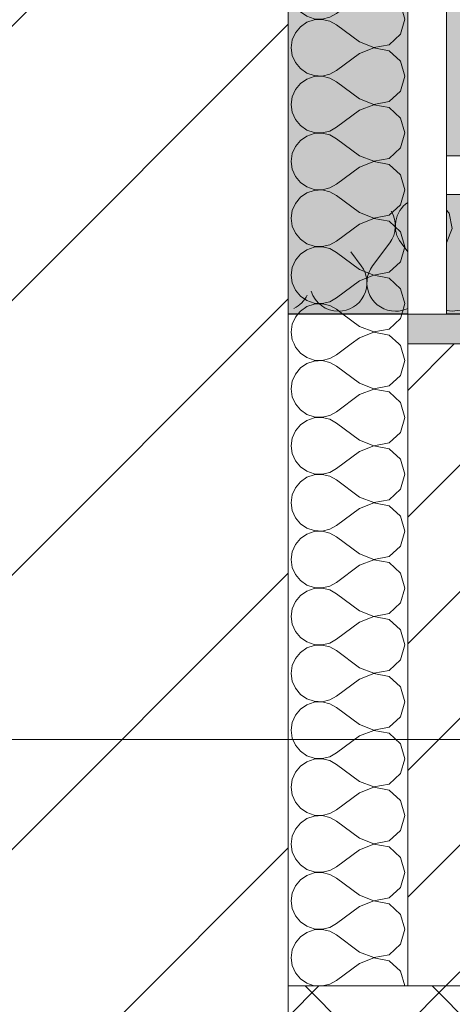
# Model space of a CAD drawing. Header units: millimetres. Extents: x -40968 to 13979, y -19284 to 4746.
# Tile 154 of 256: x -12126 to -11981, y -1425 to -1095. Entities that reach past the tile are written whole.
import ezdxf

# ---------------------------------------------------------------- set-up
doc = ezdxf.new("R2010")
doc.units = ezdxf.units.MM
doc.header["$MEASUREMENT"] = 0
doc.linetypes.add('Wipeout_Contour', pattern=[1000, 0, -1000])
for name, color, linetype in [('10_ESTR_Pilars', 7, 'Continuous'), ('12_FAÇ_Façana', 7, 'Continuous'), ('Nuevo_08_E_Envans secs', 7, 'Continuous'), ('Nuevo_14_PAV_Soft Light Grey 0554', 7, 'Continuous')]:
    doc.layers.add(name, color=color, linetype=linetype)
for name, color, linetype, lineweight in [('10_ESTR_Pilars_Pluma_Nº__20', 1, 'Continuous', 5), ('10_ESTR_Pilars_Pluma_Nº__28', 7, 'Continuous', 20), ('10_ESTR_Pilars_Pluma_Nº__42', 8, 'Continuous', 25), ('12_FAÇ_Façana_Pluma_Nº__2', 8, 'Continuous', 5), ('12_FAÇ_Façana_Pluma_Nº__7', 7, 'Continuous', 5), ('Nuevo_08_E_Envans secs_Pluma_Nº__1', 7, 'Continuous', 5), ('Nuevo_12_FAÇ_Façana_Pluma_Nº__1', 7, 'Continuous', 5)]:
    doc.layers.add(name, color=color, linetype=linetype, lineweight=lineweight)
for name, color, linetype, lineweight, true_color in [('12_FAÇ_Façana_Pluma_Nº__174', 7, 'Continuous', 13, 0xe4ad2c), ('12_FAÇ_Façana_Pluma_Nº__176', 7, 'Continuous', 15, 0x93a0c6), ('Nuevo_08_E_Envans secs_Pluma_Nº__102', 7, 'Continuous', 5, 0xcccccc), ('Nuevo_08_E_Envans secs_Pluma_Nº__177', 7, 'Continuous', 15, 0xf7e046), ('Nuevo_14_PAV_Soft Light Grey 0554_Pluma_Nº__245', 7, 'Continuous', 13, 0xe8e8e8)]:
    doc.layers.add(name, color=color, linetype=linetype, lineweight=lineweight, true_color=true_color)
pattern_1 = [(45, (0, 0), (-183.848, 183.848), [195, -65]), (45, (7e-14, 183.85), (-183.848, 183.848), [195, -65])]

# ---------------------------------------------------------------- blocks, each defined once
blk = doc.blocks.new('Forjado_1_1', base_point=(-23046.79, -1194.06))
at = {"layer": 'Nuevo_14_PAV_Soft Light Grey 0554_Pluma_Nº__245', "linetype": 'Continuous', "lineweight": 0, "true_color": 0xe8e8e8}
h = blk.add_hatch(color=254, dxfattribs=at)
h.paths.add_polyline_path([(-23046.79, -1194.06), (-1631.11, -1193.63), (-1631.11, -6938.97), (-1556.11, -6938.97), (-1556.11, -7503.98), (-1616.26, -7503.98), (-1616.05, -11935.98), (-1564.89, -11935.98), (-1564.89, -12491.98), (-2024.11, -12491.98), (-2024.11, -12338.98), (-6997.39, -12338.98), (-6997.39, -12391.98), (-3637.68, -12391.98), (-3638.94, -13690.72), (-3644.87, -17130.96), (428.17, -17130.98), (428.89, -16788.98), (778.89, -16788.98), (778.35, -17142.97), (2622.91, -17145.82), (2623.01, -17079.79), (3389.91, -17080.98), (3389.61, -17276.98), (5489.84, -17280.21), (5489.84, -17141.49), (5763.89, -17141.49), (5763.89, -16738.98), (6378.89, -16738.98), (6378.89, -12488.98), (5778.89, -12488.98), (5779.74, -11938.87), (6782.11, -11938.85), (6782.11, -9207.42), (6082.11, -9207.42), (6016.11, -7504.98), (6016.11, -9073.42), (2073.42, -9073.42), (2073.42, -5267.32), (5998.89, -5267.32), (5998.89, -1708.98), (5884.89, -967.98), (7332.11, -967.98), (7332.11, 1999.55), (-28277.4, 1999.55), (-23028.39, 1969.01)])
h.paths.add_polyline_path([(492.89, -5267.32), (1951.42, -5267.32), (1951.42, -9073.42), (492.89, -9073.42)], flags=0)
at = {"layer": 'Nuevo_14_PAV_Soft Light Grey 0554_Pluma_Nº__245', "color": 254, "linetype": 'Continuous', "lineweight": 13, "true_color": 0xe8e8e8, "flags": 128}
blk.add_lwpolyline([(428.17, -17130.98), (-3644.87, -17130.96), (-3638.94, -13690.72), (-3637.68, -12391.98), (-6997.39, -12391.98), (-6997.39, -12338.98), (-2024.11, -12338.98), (-2024.11, -12491.98), (-1564.89, -12491.98), (-1564.89, -11935.98), (-1616.05, -11935.98), (-1616.26, -7503.98), (-1556.11, -7503.98), (-1556.11, -6938.97), (-1631.11, -6938.97), (-1631.11, -1193.63), (-23046.79, -1194.06)], dxfattribs=at)
blk = doc.blocks.new('Muro_10_1', base_point=(-12935.93, -1193.98))
at = {"layer": '12_FAÇ_Façana_Pluma_Nº__174', "linetype": 'Continuous', "lineweight": 13, "true_color": 0xe4ad2c}
h = blk.add_hatch(dxfattribs=at)
h.set_pattern_fill('SATE_Aislamiento_0001', color=42, style=0, pattern_type=2)
h.set_pattern_definition([(45, (0, 0), (-21.2132, 21.2132), []), (135, (0, 0), (21.2132, 21.2132), [])])
h.paths.add_polyline_path([(-12035.86, -1598.98), (-8781.93, -1598.98), (-8781.93, -1418.98), (-12035.86, -1418.98)])
at = {"layer": '12_FAÇ_Façana_Pluma_Nº__176', "linetype": 'Continuous', "lineweight": 0, "true_color": 0x495063}
blk.add_hatch(color=251, dxfattribs=at).paths.add_polyline_path([(-11995.86, -1203.98), (-8781.93, -1203.98), (-8781.93, -1193.98), (-11995.86, -1193.98)])
at = {"layer": '12_FAÇ_Façana_Pluma_Nº__2', "linetype": 'Continuous', "lineweight": 5}
h = blk.add_hatch(dxfattribs=at)
h.set_pattern_fill('Ceramic_0001', color=8, style=0, pattern_type=2)
h.set_pattern_definition([(45, (0, 0), (-21.2132, 21.2132), [])])
h.paths.add_polyline_path([(-11995.86, -1418.98), (-8781.93, -1418.98), (-8781.93, -1203.98), (-11995.86, -1203.98)])
at = {"layer": '12_FAÇ_Façana_Pluma_Nº__7', "color": 7, "linetype": 'Continuous', "lineweight": 5}
for p, q in [((-8781.93, -1203.98), (-11995.86, -1203.98)), ((-12035.86, -1418.98), (-11995.86, -1418.98)), ((-11995.86, -1418.98), (-8781.93, -1418.98))]:
    blk.add_line(p, q, dxfattribs=at)
at = {"layer": '12_FAÇ_Façana_Pluma_Nº__7', "color": 7, "linetype": 'Continuous', "lineweight": 5, "flags": 128}
blk.add_lwpolyline([(-8781.93, -1193.98), (-11995.86, -1193.98)], dxfattribs=at)
at = {"layer": 'Nuevo_12_FAÇ_Façana_Pluma_Nº__1', "color": 7, "linetype": 'Continuous', "lineweight": 5}
for p, q in [((-11995.86, -1203.98), (-11995.86, -1193.98)), ((-11995.86, -1418.98), (-11995.86, -1203.98))]:
    blk.add_line(p, q, dxfattribs=at)
blk = doc.blocks.new('*X247')
at = {"layer": 'Nuevo_08_E_Envans secs_Pluma_Nº__102', "color": 254, "linetype": 'Continuous', "lineweight": 5, "true_color": 0xcccccc}
for p, q in [((-11995.48, -1156.35), (-11995.86, -1156.76)), ((-11990.48, -1154.93), (-11995.48, -1156.35)), ((-11985.47, -1156.35), (-11990.48, -1154.93)), ((-11981.96, -1160.19), (-11985.47, -1156.35)), ((-11980.99, -1165.31), (-11981.96, -1160.19)), ((-11982.86, -1170.17), (-11980.99, -1165.31)), ((-11982.86, -1170.17), (-11988.57, -1177.79)), ((-11995.86, -1173.15), (-11992.38, -1177.79)), ((-11991.11, -1180.08), (-11992.38, -1177.79)), ((-11990.51, -1182.64), (-11991.11, -1180.08)), ((-11989.84, -1180.08), (-11990.44, -1182.64)), ((-11988.57, -1177.79), (-11989.84, -1180.08)), ((-11990.64, -1185.27), (-11990.51, -1182.64)), ((-11990.44, -1182.64), (-11990.31, -1185.27)), ((-11991.48, -1187.76), (-11990.64, -1185.27)), ((-11990.31, -1185.27), (-11989.47, -1187.76)), ((-11994.99, -1191.6), (-11992.97, -1189.92)), ((-11992.97, -1189.92), (-11991.48, -1187.76)), ((-11989.47, -1187.76), (-11987.98, -1189.92)), ((-11987.98, -1189.92), (-11985.96, -1191.6)), ((-11995.86, -1191.98), (-11994.99, -1191.6)), ((-11985.96, -1191.6), (-11983.55, -1192.66)), ((-11983.55, -1192.66), (-11980.95, -1193.02)), ((-11980.95, -1193.02), (-11978.35, -1192.66))]:
    blk.add_line(p, q, dxfattribs=at)
blk = doc.blocks.new('*X248')
at = {"layer": 'Nuevo_08_E_Envans secs_Pluma_Nº__102', "color": 254, "linetype": 'Continuous', "lineweight": 5, "true_color": 0xcccccc}
for p, q in [((-12001.9, -1170.17), (-12007.62, -1177.79)), ((-11998.1, -1170.17), (-11995.86, -1173.15)), ((-12014.96, -1173.08), (-12011.43, -1177.79))]:
    blk.add_line(p, q, dxfattribs=at)
for centre, start, end in [((-11990.48, -1164.45), 124.4201, 216.8699), ((-12009.52, -1164.45), 323.1301, 31.3082), ((-12019.05, -1183.5), 270, 36.8699), ((-12000, -1183.5), 143.1301, 270), ((-12019.05, -1183.5), 196.9392, 270), ((-12038.1, -1183.5), 295.7009, 334.2991), ((-12000, -1183.5), 270, 295.769)]:
    blk.add_arc(centre, 9.52, start, end, dxfattribs=at)
blk = doc.blocks.new('Muro_94_1', base_point=(-8781.93, -1193.98))
at = {"layer": 'Nuevo_08_E_Envans secs_Pluma_Nº__1', "color": 7, "linetype": 'Continuous', "lineweight": 5, "flags": 128}
blk.add_lwpolyline([(-12035.86, -1193.98), (-8781.93, -1193.98)], dxfattribs=at)
at = {"layer": 'Nuevo_08_E_Envans secs', "color": 7, "lineweight": 20}
blk.add_blockref('*X248', (0, 0), dxfattribs=at)
at = {"color": 254, "linetype": 'Wipeout_Contour', "lineweight": 0, "ltscale": 41788.485381}
blk.add_wipeout([(-11982.86, -1153.98), (-8781.93, -1153.98), (-8781.93, -1140.98), (-11982.86, -1140.98)], dxfattribs=at).dxf.layer = 'Nuevo_08_E_Envans secs'
at = {"layer": 'Nuevo_08_E_Envans secs_Pluma_Nº__177', "linetype": 'Continuous', "lineweight": 15, "true_color": 0xf7e046}
h = blk.add_hatch(dxfattribs=at)
h.set_pattern_fill('Panellat_HPL_0001', color=53, style=0, pattern_type=2)
h.set_pattern_definition(pattern_1)
h.paths.add_polyline_path([(-11982.86, -1153.98), (-8781.93, -1153.98), (-8781.93, -1140.98), (-11982.86, -1140.98)])
at = {"color": 254, "linetype": 'Wipeout_Contour', "lineweight": 0, "ltscale": 36127.135706}
blk.add_wipeout([(-11982.86, -1140.98), (-11995.86, -1153.98), (-11982.86, -1153.98)], dxfattribs=at).dxf.layer = 'Nuevo_08_E_Envans secs'
at = {"layer": 'Nuevo_08_E_Envans secs_Pluma_Nº__177', "linetype": 'Continuous', "lineweight": 15, "true_color": 0xf7e046}
h = blk.add_hatch(dxfattribs=at)
h.set_pattern_fill('Panellat_HPL_0001', color=53, style=0, pattern_type=2)
h.set_pattern_definition(pattern_1)
h.paths.add_polyline_path([(-11982.86, -1140.98), (-11995.86, -1153.98), (-11982.86, -1153.98)])
at = {"layer": 'Nuevo_08_E_Envans secs_Pluma_Nº__1', "color": 7, "linetype": 'Continuous', "lineweight": 5}
for p, q in [((-8781.93, -1140.98), (-11982.86, -1140.98)), ((-8781.93, -1153.98), (-11995.86, -1153.98))]:
    blk.add_line(p, q, dxfattribs=at)
at = {"layer": 'Nuevo_08_E_Envans secs', "color": 7, "lineweight": 20}
blk.add_blockref('*X247', (0, 0), dxfattribs=at)
blk = doc.blocks.new('*X250')
at = {"layer": 'Nuevo_08_E_Envans secs_Pluma_Nº__102', "color": 254, "linetype": 'Continuous', "lineweight": 5, "true_color": 0xcccccc}
for p, q in [((-12033.48, -1194.99), (-12034.54, -1197.4)), ((-12032.64, -1193.98), (-12033.48, -1194.99)), ((-12012.05, -1198.1), (-12017.54, -1193.98)), ((-12002.08, -1198.99), (-11998.23, -1195.48)), ((-11998.23, -1195.48), (-11997.81, -1193.98)), ((-12034.54, -1197.4), (-12034.91, -1200)), ((-12034.91, -1200), (-12034.54, -1202.6)), ((-12012.05, -1198.1), (-12007.19, -1199.96)), ((-12007.19, -1200.04), (-12012.05, -1201.9)), ((-12007.19, -1199.96), (-12002.08, -1198.99)), ((-12002.08, -1201.01), (-12007.19, -1200.04)), ((-12034.54, -1202.6), (-12033.94, -1203.98)), ((-12012.05, -1201.9), (-12014.81, -1203.98)), ((-11998.83, -1203.98), (-12002.08, -1201.01))]:
    blk.add_line(p, q, dxfattribs=at)
blk = doc.blocks.new('*X251')
at = {"layer": 'Nuevo_08_E_Envans secs_Pluma_Nº__102', "color": 254, "linetype": 'Continuous', "lineweight": 5, "true_color": 0xcccccc}
for p, q in [((-12033.94, -1203.98), (-12033.48, -1205.01)), ((-12033.48, -1205.01), (-12031.81, -1207.03)), ((-12014.81, -1203.98), (-12019.67, -1207.62)), ((-11998.23, -1204.52), (-11998.83, -1203.98)), ((-11996.81, -1209.52), (-11998.23, -1204.52)), ((-12031.81, -1207.03), (-12029.64, -1208.52)), ((-12029.64, -1208.52), (-12027.15, -1209.36)), ((-12027.15, -1209.69), (-12029.64, -1210.53)), ((-12027.15, -1209.36), (-12024.53, -1209.49)), ((-12024.53, -1209.56), (-12027.15, -1209.69)), ((-12024.53, -1209.49), (-12021.97, -1208.89)), ((-12021.97, -1210.16), (-12024.53, -1209.56)), ((-12021.97, -1208.89), (-12019.67, -1207.62)), ((-11998.23, -1214.53), (-11996.81, -1209.52)), ((-12031.81, -1212.02), (-12033.48, -1214.04)), ((-12029.64, -1210.53), (-12031.81, -1212.02)), ((-12019.67, -1211.43), (-12021.97, -1210.16)), ((-12012.05, -1217.14), (-12019.67, -1211.43)), ((-12034.54, -1216.45), (-12034.91, -1219.05)), ((-12033.48, -1214.04), (-12034.54, -1216.45)), ((-12002.08, -1218.04), (-11998.23, -1214.53)), ((-12034.91, -1219.05), (-12034.54, -1221.65)), ((-12012.05, -1217.14), (-12007.19, -1219.01)), ((-12007.19, -1219.09), (-12012.05, -1220.95)), ((-12007.19, -1219.01), (-12002.08, -1218.04)), ((-12002.08, -1220.05), (-12007.19, -1219.09)), ((-12034.54, -1221.65), (-12033.48, -1224.05)), ((-12012.05, -1220.95), (-12019.67, -1226.67)), ((-11998.23, -1223.56), (-12002.08, -1220.05)), ((-12033.48, -1224.05), (-12031.81, -1226.08)), ((-12031.81, -1226.08), (-12029.64, -1227.57)), ((-11996.81, -1228.57), (-11998.23, -1223.56)), ((-12029.64, -1229.58), (-12031.81, -1231.06)), ((-12029.64, -1227.57), (-12027.15, -1228.41)), ((-12027.15, -1228.74), (-12029.64, -1229.58)), ((-12027.15, -1228.41), (-12024.53, -1228.53)), ((-12024.53, -1228.61), (-12027.15, -1228.74)), ((-12024.53, -1228.53), (-12021.97, -1227.94)), ((-12021.97, -1229.2), (-12024.53, -1228.61)), ((-12021.97, -1227.94), (-12019.67, -1226.67)), ((-12019.67, -1230.48), (-12021.97, -1229.2)), ((-11998.23, -1233.58), (-11996.81, -1228.57)), ((-12033.48, -1233.09), (-12034.54, -1235.49)), ((-12031.81, -1231.06), (-12033.48, -1233.09)), ((-12012.05, -1236.19), (-12019.67, -1230.48)), ((-12034.54, -1235.49), (-12034.91, -1238.1)), ((-12012.05, -1236.19), (-12007.19, -1238.06)), ((-12002.08, -1237.09), (-11998.23, -1233.58)), ((-12034.91, -1238.1), (-12034.54, -1240.7)), ((-12007.19, -1238.13), (-12012.05, -1240)), ((-12007.19, -1238.06), (-12002.08, -1237.09)), ((-12002.08, -1239.1), (-12007.19, -1238.13)), ((-11998.23, -1242.61), (-12002.08, -1239.1)), ((-12034.54, -1240.7), (-12033.48, -1243.1)), ((-12012.05, -1240), (-12019.67, -1245.71)), ((-11996.81, -1247.62), (-11998.23, -1242.61)), ((-12033.48, -1243.1), (-12031.81, -1245.13)), ((-12031.81, -1245.13), (-12029.64, -1246.61)), ((-12021.97, -1246.99), (-12019.67, -1245.71)), ((-12029.64, -1248.62), (-12031.81, -1250.11)), ((-12029.64, -1246.61), (-12027.15, -1247.45)), ((-12027.15, -1247.78), (-12029.64, -1248.62)), ((-12027.15, -1247.45), (-12024.53, -1247.58)), ((-12024.53, -1247.66), (-12027.15, -1247.78)), ((-12024.53, -1247.58), (-12021.97, -1246.99)), ((-12021.97, -1248.25), (-12024.53, -1247.66)), ((-12019.67, -1249.52), (-12021.97, -1248.25)), ((-12012.05, -1255.24), (-12019.67, -1249.52)), ((-11998.23, -1252.63), (-11996.81, -1247.62)), ((-12033.48, -1252.14), (-12034.54, -1254.54)), ((-12031.81, -1250.11), (-12033.48, -1252.14)), ((-12002.08, -1256.14), (-11998.23, -1252.63)), ((-12034.54, -1254.54), (-12034.91, -1257.14)), ((-12012.05, -1255.24), (-12007.19, -1257.1)), ((-12007.19, -1257.1), (-12002.08, -1256.14)), ((-12034.91, -1257.14), (-12034.54, -1259.75)), ((-12012.05, -1259.05), (-12019.67, -1264.76)), ((-12007.19, -1257.18), (-12012.05, -1259.05)), ((-12002.08, -1258.15), (-12007.19, -1257.18)), ((-11998.23, -1261.66), (-12002.08, -1258.15)), ((-12034.54, -1259.75), (-12033.48, -1262.15)), ((-12033.48, -1262.15), (-12031.81, -1264.17)), ((-11996.81, -1266.67), (-11998.23, -1261.66)), ((-12031.81, -1264.17), (-12029.64, -1265.66)), ((-12029.64, -1265.66), (-12027.15, -1266.5)), ((-12024.53, -1266.63), (-12021.97, -1266.03)), ((-12021.97, -1266.03), (-12019.67, -1264.76)), ((-12031.81, -1269.16), (-12033.48, -1271.18)), ((-12029.64, -1267.67), (-12031.81, -1269.16)), ((-12027.15, -1266.83), (-12029.64, -1267.67)), ((-12027.15, -1266.5), (-12024.53, -1266.63)), ((-12024.53, -1266.71), (-12027.15, -1266.83)), ((-12021.97, -1267.3), (-12024.53, -1266.71)), ((-12019.67, -1268.57), (-12021.97, -1267.3)), ((-12012.05, -1274.29), (-12019.67, -1268.57)), ((-11998.23, -1271.67), (-11996.81, -1266.67)), ((-12033.48, -1271.18), (-12034.54, -1273.59)), ((-12002.08, -1275.19), (-11998.23, -1271.67)), ((-12034.54, -1273.59), (-12034.91, -1276.19)), ((-12012.05, -1274.29), (-12007.19, -1276.15)), ((-12007.19, -1276.15), (-12002.08, -1275.19)), ((-12034.91, -1276.19), (-12034.54, -1278.79)), ((-12034.54, -1278.79), (-12033.48, -1281.2)), ((-12012.05, -1278.1), (-12019.67, -1283.81)), ((-12007.19, -1276.23), (-12012.05, -1278.1)), ((-12002.08, -1277.2), (-12007.19, -1276.23)), ((-11998.23, -1280.71), (-12002.08, -1277.2)), ((-12033.48, -1281.2), (-12031.81, -1283.22)), ((-11996.81, -1285.71), (-11998.23, -1280.71)), ((-12031.81, -1283.22), (-12029.64, -1284.71)), ((-12029.64, -1284.71), (-12027.15, -1285.55)), ((-12027.15, -1285.88), (-12029.64, -1286.72)), ((-12027.15, -1285.55), (-12024.53, -1285.68)), ((-12024.53, -1285.75), (-12027.15, -1285.88)), ((-12024.53, -1285.68), (-12021.97, -1285.08)), ((-12021.97, -1286.35), (-12024.53, -1285.75)), ((-12021.97, -1285.08), (-12019.67, -1283.81)), ((-11998.23, -1290.72), (-11996.81, -1285.71)), ((-12031.81, -1288.21), (-12033.48, -1290.23)), ((-12029.64, -1286.72), (-12031.81, -1288.21)), ((-12019.67, -1287.62), (-12021.97, -1286.35)), ((-12012.05, -1293.33), (-12019.67, -1287.62)), ((-12033.48, -1290.23), (-12034.54, -1292.64)), ((-12002.08, -1294.23), (-11998.23, -1290.72)), ((-12034.54, -1292.64), (-12034.91, -1295.24)), ((-12034.91, -1295.24), (-12034.54, -1297.84)), ((-12012.05, -1293.33), (-12007.19, -1295.2)), ((-12007.19, -1295.28), (-12012.05, -1297.14)), ((-12007.19, -1295.2), (-12002.08, -1294.23)), ((-12002.08, -1296.24), (-12007.19, -1295.28)), ((-12034.54, -1297.84), (-12033.48, -1300.25)), ((-12012.05, -1297.14), (-12019.67, -1302.86)), ((-11998.23, -1299.75), (-12002.08, -1296.24)), ((-12033.48, -1300.25), (-12031.81, -1302.27)), ((-12031.81, -1302.27), (-12029.64, -1303.76)), ((-11996.81, -1304.76), (-11998.23, -1299.75)), ((-12029.64, -1303.76), (-12027.15, -1304.6)), ((-12027.15, -1304.93), (-12029.64, -1305.77)), ((-12027.15, -1304.6), (-12024.53, -1304.72)), ((-12024.53, -1304.8), (-12027.15, -1304.93)), ((-12024.53, -1304.72), (-12021.97, -1304.13)), ((-12021.97, -1305.4), (-12024.53, -1304.8)), ((-12021.97, -1304.13), (-12019.67, -1302.86)), ((-12019.67, -1306.67), (-12021.97, -1305.4)), ((-11998.23, -1309.77), (-11996.81, -1304.76)), ((-12031.81, -1307.26), (-12033.48, -1309.28)), ((-12029.64, -1305.77), (-12031.81, -1307.26)), ((-12012.05, -1312.38), (-12019.67, -1306.67)), ((-12034.54, -1311.68), (-12034.91, -1314.29)), ((-12033.48, -1309.28), (-12034.54, -1311.68)), ((-12002.08, -1313.28), (-11998.23, -1309.77)), ((-12034.91, -1314.29), (-12034.54, -1316.89)), ((-12012.05, -1312.38), (-12007.19, -1314.25)), ((-12007.19, -1314.32), (-12012.05, -1316.19)), ((-12007.19, -1314.25), (-12002.08, -1313.28)), ((-12002.08, -1315.29), (-12007.19, -1314.32)), ((-11998.23, -1318.8), (-12002.08, -1315.29)), ((-12034.54, -1316.89), (-12033.48, -1319.29)), ((-12012.05, -1316.19), (-12019.67, -1321.9)), ((-11996.81, -1323.81), (-11998.23, -1318.8)), ((-12033.48, -1319.29), (-12031.81, -1321.32)), ((-12031.81, -1321.32), (-12029.64, -1322.8)), ((-12021.97, -1323.18), (-12019.67, -1321.9)), ((-12029.64, -1324.81), (-12031.81, -1326.3)), ((-12029.64, -1322.8), (-12027.15, -1323.64)), ((-12027.15, -1323.98), (-12029.64, -1324.81)), ((-12027.15, -1323.64), (-12024.53, -1323.77)), ((-12024.53, -1323.85), (-12027.15, -1323.98)), ((-12024.53, -1323.77), (-12021.97, -1323.18)), ((-12021.97, -1324.44), (-12024.53, -1323.85)), ((-12019.67, -1325.71), (-12021.97, -1324.44)), ((-11998.23, -1328.82), (-11996.81, -1323.81)), ((-12033.48, -1328.33), (-12034.54, -1330.73)), ((-12031.81, -1326.3), (-12033.48, -1328.33)), ((-12012.05, -1331.43), (-12019.67, -1325.71)), ((-12034.54, -1330.73), (-12034.91, -1333.33)), ((-12012.05, -1331.43), (-12007.19, -1333.29)), ((-12002.08, -1332.33), (-11998.23, -1328.82)), ((-12034.91, -1333.33), (-12034.54, -1335.94)), ((-12012.05, -1335.24), (-12019.67, -1340.95)), ((-12007.19, -1333.37), (-12012.05, -1335.24)), ((-12007.19, -1333.29), (-12002.08, -1332.33)), ((-12002.08, -1334.34), (-12007.19, -1333.37)), ((-11998.23, -1337.85), (-12002.08, -1334.34)), ((-12034.54, -1335.94), (-12033.48, -1338.34)), ((-12033.48, -1338.34), (-12031.81, -1340.36)), ((-11996.81, -1342.86), (-11998.23, -1337.85)), ((-12031.81, -1340.36), (-12029.64, -1341.85)), ((-12029.64, -1341.85), (-12027.15, -1342.69)), ((-12021.97, -1342.22), (-12019.67, -1340.95)), ((-12029.64, -1343.86), (-12031.81, -1345.35)), ((-12027.15, -1343.02), (-12029.64, -1343.86)), ((-12027.15, -1342.69), (-12024.53, -1342.82)), ((-12024.53, -1342.9), (-12027.15, -1343.02)), ((-12024.53, -1342.82), (-12021.97, -1342.22)), ((-12021.97, -1343.49), (-12024.53, -1342.9)), ((-12019.67, -1344.76), (-12021.97, -1343.49)), ((-12012.05, -1350.48), (-12019.67, -1344.76)), ((-11998.23, -1347.86), (-11996.81, -1342.86)), ((-12033.48, -1347.37), (-12034.54, -1349.78)), ((-12031.81, -1345.35), (-12033.48, -1347.37)), ((-12002.08, -1351.38), (-11998.23, -1347.86)), ((-12034.54, -1349.78), (-12034.91, -1352.38)), ((-12012.05, -1350.48), (-12007.19, -1352.34)), ((-12007.19, -1352.34), (-12002.08, -1351.38)), ((-12034.91, -1352.38), (-12034.54, -1354.98)), ((-12034.54, -1354.98), (-12033.48, -1357.39)), ((-12012.05, -1354.29), (-12019.67, -1360)), ((-12007.19, -1352.42), (-12012.05, -1354.29)), ((-12002.08, -1353.39), (-12007.19, -1352.42)), ((-11998.23, -1356.9), (-12002.08, -1353.39)), ((-12033.48, -1357.39), (-12031.81, -1359.41)), ((-11996.81, -1361.9), (-11998.23, -1356.9)), ((-12031.81, -1359.41), (-12029.64, -1360.9)), ((-12029.64, -1360.9), (-12027.15, -1361.74)), ((-12027.15, -1361.74), (-12024.53, -1361.87)), ((-12024.53, -1361.87), (-12021.97, -1361.27)), ((-12021.97, -1361.27), (-12019.67, -1360)), ((-12031.81, -1364.4), (-12033.48, -1366.42)), ((-12029.64, -1362.91), (-12031.81, -1364.4)), ((-12027.15, -1362.07), (-12029.64, -1362.91)), ((-12024.53, -1361.94), (-12027.15, -1362.07)), ((-12021.97, -1362.54), (-12024.53, -1361.94)), ((-12019.67, -1363.81), (-12021.97, -1362.54)), ((-12012.05, -1369.52), (-12019.67, -1363.81)), ((-11998.23, -1366.91), (-11996.81, -1361.9)), ((-12033.48, -1366.42), (-12034.54, -1368.83)), ((-12002.08, -1370.42), (-11998.23, -1366.91)), ((-12034.54, -1368.83), (-12034.91, -1371.43)), ((-12034.91, -1371.43), (-12034.54, -1374.03)), ((-12012.05, -1369.52), (-12007.19, -1371.39)), ((-12007.19, -1371.47), (-12012.05, -1373.33)), ((-12007.19, -1371.39), (-12002.08, -1370.42)), ((-12002.08, -1372.43), (-12007.19, -1371.47)), ((-12034.54, -1374.03), (-12033.48, -1376.44)), ((-12012.05, -1373.33), (-12019.67, -1379.05)), ((-11998.23, -1375.95), (-12002.08, -1372.43)), ((-12033.48, -1376.44), (-12031.81, -1378.46)), ((-11996.81, -1380.95), (-11998.23, -1375.95)), ((-12031.81, -1378.46), (-12029.64, -1379.95)), ((-12029.64, -1379.95), (-12027.15, -1380.79)), ((-12027.15, -1381.12), (-12029.64, -1381.96)), ((-12027.15, -1380.79), (-12024.53, -1380.91)), ((-12024.53, -1380.99), (-12027.15, -1381.12)), ((-12024.53, -1380.91), (-12021.97, -1380.32)), ((-12021.97, -1381.59), (-12024.53, -1380.99)), ((-12021.97, -1380.32), (-12019.67, -1379.05)), ((-11998.23, -1385.96), (-11996.81, -1380.95)), ((-12031.81, -1383.45), (-12033.48, -1385.47)), ((-12029.64, -1381.96), (-12031.81, -1383.45)), ((-12019.67, -1382.86), (-12021.97, -1381.59)), ((-12012.05, -1388.57), (-12019.67, -1382.86)), ((-12034.54, -1387.87), (-12034.91, -1390.48)), ((-12033.48, -1385.47), (-12034.54, -1387.87)), ((-12002.08, -1389.47), (-11998.23, -1385.96)), ((-12034.91, -1390.48), (-12034.54, -1393.08)), ((-12012.05, -1388.57), (-12007.19, -1390.44)), ((-12007.19, -1390.51), (-12012.05, -1392.38)), ((-12007.19, -1390.44), (-12002.08, -1389.47)), ((-12002.08, -1391.48), (-12007.19, -1390.51)), ((-12034.54, -1393.08), (-12033.48, -1395.48)), ((-12012.05, -1392.38), (-12019.67, -1398.1)), ((-11998.23, -1394.99), (-12002.08, -1391.48)), ((-12033.48, -1395.48), (-12031.81, -1397.51)), ((-12031.81, -1397.51), (-12029.64, -1398.99)), ((-11996.81, -1400), (-11998.23, -1394.99)), ((-12029.64, -1401.01), (-12031.81, -1402.49)), ((-12029.64, -1398.99), (-12027.15, -1399.83)), ((-12027.15, -1400.17), (-12029.64, -1401.01)), ((-12027.15, -1399.83), (-12024.53, -1399.96)), ((-12024.53, -1400.04), (-12027.15, -1400.17)), ((-12024.53, -1399.96), (-12021.97, -1399.37)), ((-12021.97, -1400.63), (-12024.53, -1400.04)), ((-12021.97, -1399.37), (-12019.67, -1398.1)), ((-12019.67, -1401.9), (-12021.97, -1400.63)), ((-11998.23, -1405.01), (-11996.81, -1400)), ((-12033.48, -1404.52), (-12034.54, -1406.92)), ((-12031.81, -1402.49), (-12033.48, -1404.52)), ((-12012.05, -1407.62), (-12019.67, -1401.9)), ((-12034.54, -1406.92), (-12034.91, -1409.52)), ((-12012.05, -1407.62), (-12007.19, -1409.49)), ((-12002.08, -1408.52), (-11998.23, -1405.01)), ((-12034.91, -1409.52), (-12034.54, -1412.13)), ((-12007.19, -1409.56), (-12012.05, -1411.43)), ((-12007.19, -1409.49), (-12002.08, -1408.52)), ((-12002.08, -1410.53), (-12007.19, -1409.56)), ((-11998.23, -1414.04), (-12002.08, -1410.53)), ((-12034.54, -1412.13), (-12033.48, -1414.53)), ((-12012.05, -1411.43), (-12019.67, -1417.14)), ((-11996.83, -1418.98), (-11998.23, -1414.04)), ((-12033.48, -1414.53), (-12031.81, -1416.55)), ((-12031.81, -1416.55), (-12029.64, -1418.04)), ((-12021.97, -1418.41), (-12019.67, -1417.14)), ((-12029.64, -1418.04), (-12027.15, -1418.88)), ((-12027.15, -1418.88), (-12025.21, -1418.98)), ((-12024.38, -1418.98), (-12021.97, -1418.41))]:
    blk.add_line(p, q, dxfattribs=at)
blk = doc.blocks.new('*X252')
at = {"layer": 'Nuevo_08_E_Envans secs_Pluma_Nº__102', "color": 254, "linetype": 'Continuous', "lineweight": 5, "true_color": 0xcccccc}
for p, q in [((-12034.54, -1064.06), (-12034.91, -1066.67)), ((-12033.55, -1061.81), (-12034.54, -1064.06)), ((-12012.05, -1064.76), (-12015.99, -1061.81)), ((-12012.05, -1064.76), (-12007.19, -1066.63)), ((-12002.08, -1065.66), (-11998.23, -1062.15)), ((-11998.23, -1062.15), (-11998.14, -1061.81)), ((-12034.91, -1066.67), (-12034.54, -1069.27)), ((-12007.19, -1066.71), (-12012.05, -1068.57)), ((-12007.19, -1066.63), (-12002.08, -1065.66)), ((-12002.08, -1067.67), (-12007.19, -1066.71)), ((-11998.23, -1071.18), (-12002.08, -1067.67)), ((-12034.54, -1069.27), (-12033.48, -1071.67)), ((-12012.05, -1068.57), (-12019.67, -1074.29)), ((-11996.81, -1076.19), (-11998.23, -1071.18)), ((-12033.48, -1071.67), (-12031.81, -1073.7)), ((-12031.81, -1073.7), (-12029.64, -1075.19)), ((-12021.97, -1075.56), (-12019.67, -1074.29)), ((-12029.64, -1077.2), (-12031.81, -1078.68)), ((-12029.64, -1075.19), (-12027.15, -1076.02)), ((-12027.15, -1076.36), (-12029.64, -1077.2)), ((-12027.15, -1076.02), (-12024.53, -1076.15)), ((-12024.53, -1076.23), (-12027.15, -1076.36)), ((-12024.53, -1076.15), (-12021.97, -1075.56)), ((-12021.97, -1076.82), (-12024.53, -1076.23)), ((-12019.67, -1078.1), (-12021.97, -1076.82)), ((-12012.05, -1083.81), (-12019.67, -1078.1)), ((-11998.23, -1081.2), (-11996.81, -1076.19)), ((-12033.48, -1080.71), (-12034.54, -1083.11)), ((-12031.81, -1078.68), (-12033.48, -1080.71)), ((-12002.08, -1084.71), (-11998.23, -1081.2)), ((-12034.54, -1083.11), (-12034.91, -1085.71)), ((-12012.05, -1083.81), (-12007.19, -1085.68)), ((-12007.19, -1085.68), (-12002.08, -1084.71)), ((-12034.91, -1085.71), (-12034.54, -1088.32)), ((-12012.05, -1087.62), (-12019.67, -1093.33)), ((-12007.19, -1085.75), (-12012.05, -1087.62)), ((-12002.08, -1086.72), (-12007.19, -1085.75)), ((-11998.23, -1090.23), (-12002.08, -1086.72)), ((-12034.54, -1088.32), (-12033.48, -1090.72)), ((-12033.48, -1090.72), (-12031.81, -1092.74)), ((-11996.81, -1095.24), (-11998.23, -1090.23)), ((-12031.81, -1092.74), (-12029.64, -1094.23)), ((-12029.64, -1094.23), (-12027.15, -1095.07)), ((-12024.53, -1095.2), (-12021.97, -1094.6)), ((-12021.97, -1094.6), (-12019.67, -1093.33)), ((-12031.81, -1097.73), (-12033.48, -1099.75)), ((-12029.64, -1096.24), (-12031.81, -1097.73)), ((-12027.15, -1095.4), (-12029.64, -1096.24)), ((-12027.15, -1095.07), (-12024.53, -1095.2)), ((-12024.53, -1095.28), (-12027.15, -1095.4)), ((-12021.97, -1095.87), (-12024.53, -1095.28)), ((-12019.67, -1097.14), (-12021.97, -1095.87)), ((-12012.05, -1102.86), (-12019.67, -1097.14)), ((-11998.23, -1100.25), (-11996.81, -1095.24)), ((-12033.48, -1099.75), (-12034.54, -1102.16)), ((-12002.08, -1103.76), (-11998.23, -1100.25)), ((-12034.54, -1102.16), (-12034.91, -1104.76)), ((-12012.05, -1102.86), (-12007.19, -1104.72)), ((-12007.19, -1104.72), (-12002.08, -1103.76)), ((-12034.91, -1104.76), (-12034.54, -1107.36)), ((-12034.54, -1107.36), (-12033.48, -1109.77)), ((-12012.05, -1106.67), (-12019.67, -1112.38)), ((-12007.19, -1104.8), (-12012.05, -1106.67)), ((-12002.08, -1105.77), (-12007.19, -1104.8)), ((-11998.23, -1109.28), (-12002.08, -1105.77)), ((-12033.48, -1109.77), (-12031.81, -1111.79)), ((-11996.81, -1114.29), (-11998.23, -1109.28)), ((-12031.81, -1111.79), (-12029.64, -1113.28)), ((-12029.64, -1113.28), (-12027.15, -1114.12)), ((-12027.15, -1114.45), (-12029.64, -1115.29)), ((-12027.15, -1114.12), (-12024.53, -1114.25)), ((-12024.53, -1114.32), (-12027.15, -1114.45)), ((-12024.53, -1114.25), (-12021.97, -1113.65)), ((-12021.97, -1114.92), (-12024.53, -1114.32)), ((-12021.97, -1113.65), (-12019.67, -1112.38)), ((-11998.23, -1119.29), (-11996.81, -1114.29)), ((-12031.81, -1116.78), (-12033.48, -1118.8)), ((-12029.64, -1115.29), (-12031.81, -1116.78)), ((-12019.67, -1116.19), (-12021.97, -1114.92)), ((-12012.05, -1121.9), (-12019.67, -1116.19)), ((-12033.48, -1118.8), (-12034.54, -1121.21)), ((-12002.08, -1122.8), (-11998.23, -1119.29)), ((-12034.54, -1121.21), (-12034.91, -1123.81)), ((-12034.91, -1123.81), (-12034.54, -1126.41)), ((-12012.05, -1121.9), (-12007.19, -1123.77)), ((-12007.19, -1123.85), (-12012.05, -1125.71)), ((-12007.19, -1123.77), (-12002.08, -1122.8)), ((-12002.08, -1124.81), (-12007.19, -1123.85)), ((-12034.54, -1126.41), (-12033.48, -1128.82)), ((-12012.05, -1125.71), (-12019.67, -1131.43)), ((-11998.23, -1128.33), (-12002.08, -1124.81)), ((-12033.48, -1128.82), (-12031.81, -1130.84)), ((-12031.81, -1130.84), (-12029.64, -1132.33)), ((-11996.81, -1133.33), (-11998.23, -1128.33)), ((-12029.64, -1132.33), (-12027.15, -1133.17)), ((-12027.15, -1133.5), (-12029.64, -1134.34)), ((-12027.15, -1133.17), (-12024.53, -1133.29)), ((-12024.53, -1133.37), (-12027.15, -1133.5)), ((-12024.53, -1133.29), (-12021.97, -1132.7)), ((-12021.97, -1133.97), (-12024.53, -1133.37)), ((-12021.97, -1132.7), (-12019.67, -1131.43)), ((-12019.67, -1135.24), (-12021.97, -1133.97)), ((-11998.23, -1138.34), (-11996.81, -1133.33)), ((-12031.81, -1135.83), (-12033.48, -1137.85)), ((-12029.64, -1134.34), (-12031.81, -1135.83)), ((-12012.05, -1140.95), (-12019.67, -1135.24)), ((-12034.54, -1140.25), (-12034.91, -1142.86)), ((-12033.48, -1137.85), (-12034.54, -1140.25)), ((-12002.08, -1141.85), (-11998.23, -1138.34)), ((-12034.91, -1142.86), (-12034.54, -1145.46)), ((-12012.05, -1140.95), (-12007.19, -1142.82)), ((-12007.19, -1142.9), (-12012.05, -1144.76)), ((-12007.19, -1142.82), (-12002.08, -1141.85)), ((-12002.08, -1143.86), (-12007.19, -1142.9)), ((-11998.23, -1147.37), (-12002.08, -1143.86)), ((-12034.54, -1145.46), (-12033.48, -1147.86)), ((-12012.05, -1144.76), (-12019.67, -1150.48)), ((-11996.81, -1152.38), (-11998.23, -1147.37)), ((-12033.48, -1147.86), (-12031.81, -1149.89)), ((-12031.81, -1149.89), (-12029.64, -1151.38)), ((-12021.97, -1151.75), (-12019.67, -1150.48)), ((-12029.64, -1153.39), (-12031.81, -1154.87)), ((-12029.64, -1151.38), (-12027.15, -1152.22)), ((-12027.15, -1152.55), (-12029.64, -1153.39)), ((-12027.15, -1152.22), (-12024.53, -1152.34)), ((-12024.53, -1152.42), (-12027.15, -1152.55)), ((-12024.53, -1152.34), (-12021.97, -1151.75)), ((-12021.97, -1153.01), (-12024.53, -1152.42)), ((-12019.67, -1154.29), (-12021.97, -1153.01)), ((-11998.23, -1157.39), (-11996.81, -1152.38)), ((-12033.48, -1156.9), (-12034.54, -1159.3)), ((-12031.81, -1154.87), (-12033.48, -1156.9)), ((-12012.05, -1160), (-12019.67, -1154.29)), ((-12034.54, -1159.3), (-12034.91, -1161.9)), ((-12012.05, -1160), (-12007.19, -1161.87)), ((-12002.08, -1160.9), (-11998.23, -1157.39)), ((-12034.91, -1161.9), (-12034.54, -1164.51)), ((-12012.05, -1163.81), (-12019.67, -1169.52)), ((-12007.19, -1161.94), (-12012.05, -1163.81)), ((-12007.19, -1161.87), (-12002.08, -1160.9)), ((-12002.08, -1162.91), (-12007.19, -1161.94)), ((-11998.23, -1166.42), (-12002.08, -1162.91)), ((-12034.54, -1164.51), (-12033.48, -1166.91)), ((-12033.48, -1166.91), (-12031.81, -1168.94)), ((-11996.81, -1171.43), (-11998.23, -1166.42)), ((-12031.81, -1168.94), (-12029.64, -1170.42)), ((-12029.64, -1170.42), (-12027.15, -1171.26)), ((-12021.97, -1170.8), (-12019.67, -1169.52)), ((-12029.64, -1172.43), (-12031.81, -1173.92)), ((-12027.15, -1171.59), (-12029.64, -1172.43)), ((-12027.15, -1171.26), (-12024.53, -1171.39)), ((-12024.53, -1171.47), (-12027.15, -1171.59)), ((-12024.53, -1171.39), (-12021.97, -1170.8)), ((-12021.97, -1172.06), (-12024.53, -1171.47)), ((-12019.67, -1173.33), (-12021.97, -1172.06)), ((-12012.05, -1179.05), (-12019.67, -1173.33)), ((-11998.23, -1176.44), (-11996.81, -1171.43)), ((-12033.48, -1175.95), (-12034.54, -1178.35)), ((-12031.81, -1173.92), (-12033.48, -1175.95)), ((-12002.08, -1179.95), (-11998.23, -1176.44)), ((-12034.54, -1178.35), (-12034.91, -1180.95)), ((-12012.05, -1179.05), (-12007.19, -1180.91)), ((-12007.19, -1180.91), (-12002.08, -1179.95)), ((-12034.91, -1180.95), (-12034.54, -1183.55)), ((-12034.54, -1183.55), (-12033.48, -1185.96)), ((-12012.05, -1182.86), (-12019.67, -1188.57)), ((-12007.19, -1180.99), (-12012.05, -1182.86)), ((-12002.08, -1181.96), (-12007.19, -1180.99)), ((-11998.23, -1185.47), (-12002.08, -1181.96)), ((-12033.48, -1185.96), (-12031.81, -1187.98)), ((-11996.81, -1190.48), (-11998.23, -1185.47)), ((-12031.81, -1187.98), (-12029.64, -1189.47)), ((-12029.64, -1189.47), (-12027.15, -1190.31)), ((-12024.53, -1190.44), (-12021.97, -1189.84)), ((-12021.97, -1189.84), (-12019.67, -1188.57)), ((-12031.81, -1192.97), (-12032.64, -1193.98)), ((-12029.64, -1191.48), (-12031.81, -1192.97)), ((-12027.15, -1190.64), (-12029.64, -1191.48)), ((-12027.15, -1190.31), (-12024.53, -1190.44)), ((-12024.53, -1190.51), (-12027.15, -1190.64)), ((-12021.97, -1191.11), (-12024.53, -1190.51)), ((-12019.67, -1192.38), (-12021.97, -1191.11)), ((-12017.54, -1193.98), (-12019.67, -1192.38)), ((-11997.81, -1193.98), (-11996.81, -1190.48))]:
    blk.add_line(p, q, dxfattribs=at)
blk = doc.blocks.new('Muro_95_1', base_point=(-12035.86, -1193.98))
at = {"layer": '12_FAÇ_Façana_Pluma_Nº__7', "color": 7, "linetype": 'Continuous', "lineweight": 5}
blk.add_line((-12035.86, -1418.98), (-11995.86, -1418.98), dxfattribs=at)
at = {"layer": 'Nuevo_12_FAÇ_Façana_Pluma_Nº__1', "color": 7, "linetype": 'Continuous', "lineweight": 5}
blk.add_line((-11995.86, -1418.98), (-11995.86, -1203.98), dxfattribs=at)
at = {"layer": 'Nuevo_08_E_Envans secs', "color": 7, "lineweight": 20}
for name in ['*X250', '*X251']:
    blk.add_blockref(name, (0, 0), dxfattribs=at)
at = {"color": 254, "linetype": 'Wipeout_Contour', "lineweight": 0, "ltscale": 48162.97413}
blk.add_wipeout([(-11995.86, -1021.81), (-11995.86, -1193.98), (-11982.86, -1193.98), (-11982.86, -1021.81)], dxfattribs=at).dxf.layer = 'Nuevo_08_E_Envans secs'
at = {"layer": 'Nuevo_08_E_Envans secs_Pluma_Nº__177', "linetype": 'Continuous', "lineweight": 15, "true_color": 0xf7e046}
h = blk.add_hatch(dxfattribs=at)
h.set_pattern_fill('Panellat_HPL_0001', color=53, style=0, pattern_type=2)
h.set_pattern_definition(pattern_1)
h.paths.add_polyline_path([(-11995.86, -1021.81), (-11995.86, -1193.98), (-11982.86, -1193.98), (-11982.86, -1021.81)])
at = {"layer": 'Nuevo_08_E_Envans secs_Pluma_Nº__1', "color": 7, "linetype": 'Continuous', "lineweight": 5}
for p, q in [((-11982.86, -1193.98), (-11982.86, -1021.81)), ((-11995.86, -1193.98), (-11995.86, -1061.81))]:
    blk.add_line(p, q, dxfattribs=at)
at = {"layer": 'Nuevo_08_E_Envans secs_Pluma_Nº__1', "color": 7, "linetype": 'Continuous', "lineweight": 5, "flags": 128}
for points in [[(-11982.86, -1193.98), (-11995.86, -1193.98)], [(-11976.86, -1193.98), (-11982.86, -1193.98)]]:
    blk.add_lwpolyline(points, dxfattribs=at)
at = {"layer": 'Nuevo_12_FAÇ_Façana_Pluma_Nº__1', "color": 7, "linetype": 'Continuous', "lineweight": 5}
blk.add_line((-11995.86, -1203.98), (-11995.86, -1193.98), dxfattribs=at)
at = {"layer": 'Nuevo_08_E_Envans secs', "color": 7, "lineweight": 20}
blk.add_blockref('*X252', (0, 0), dxfattribs=at)
blk = doc.blocks.new('Pilar_4_1', base_point=(-12235.86, -1336.48))
at = {"color": 254, "linetype": 'Wipeout_Contour', "lineweight": 0, "ltscale": 49246.96781}
blk.add_wipeout([(-12435.86, -1613.98), (-12035.86, -1613.98), (-12035.86, -1058.98), (-12435.86, -1058.98)], dxfattribs=at).dxf.layer = '10_ESTR_Pilars'
at = {"layer": '10_ESTR_Pilars_Pluma_Nº__42', "linetype": 'Continuous', "lineweight": 25}
h = blk.add_hatch(dxfattribs=at)
h.set_pattern_fill('00_GCT_trama_45º_e1_400__05', color=8, style=0, pattern_type=2)
h.set_pattern_definition([(45, (0, 0), (-45.96194, 45.96194), [])])
h.paths.add_polyline_path([(-12435.86, -1613.98), (-12035.86, -1613.98), (-12035.86, -1058.98), (-12435.86, -1058.98)])
at = {"layer": '10_ESTR_Pilars_Pluma_Nº__20', "color": 1, "linetype": 'Continuous', "lineweight": 5}
blk.add_line((-12155.86, -1336.48), (-11955.86, -1336.48), dxfattribs=at)
at = {"layer": '10_ESTR_Pilars_Pluma_Nº__28', "color": 7, "linetype": 'Continuous', "lineweight": 20, "flags": 128}
blk.add_lwpolyline([(-12435.86, -1613.98), (-12035.86, -1613.98), (-12035.86, -1058.98), (-12435.86, -1058.98)], close=True, dxfattribs=at)

msp = doc.modelspace()

# ---------------------------------------------------------------- block references
at = {"layer": '12_FAÇ_Façana', "color": 7, "lineweight": 20}
msp.add_blockref('Muro_10_1', (-12935.93, -1193.98), dxfattribs=at)
at = {"layer": 'Nuevo_14_PAV_Soft Light Grey 0554', "color": 254, "linetype": 'Continuous', "lineweight": 13, "true_color": 0xe8e8e8}
msp.add_blockref('Forjado_1_1', (-23046.79, -1194.06), dxfattribs=at)

# ---------------------------------------------------------------- next in the draw order: block references
at = {"layer": 'Nuevo_08_E_Envans secs', "color": 7, "lineweight": 20}
msp.add_blockref('Muro_94_1', (-8781.93, -1193.98), dxfattribs=at)

# ---------------------------------------------------------------- next in the draw order: block references
msp.add_blockref('Muro_95_1', (-12035.86, -1193.98), dxfattribs=at)

# ---------------------------------------------------------------- next in the draw order: block references
at = {"layer": '10_ESTR_Pilars', "color": 7, "lineweight": 20}
msp.add_blockref('Pilar_4_1', (-12235.86, -1336.48), dxfattribs=at)

doc.saveas('drawing.dxf')
